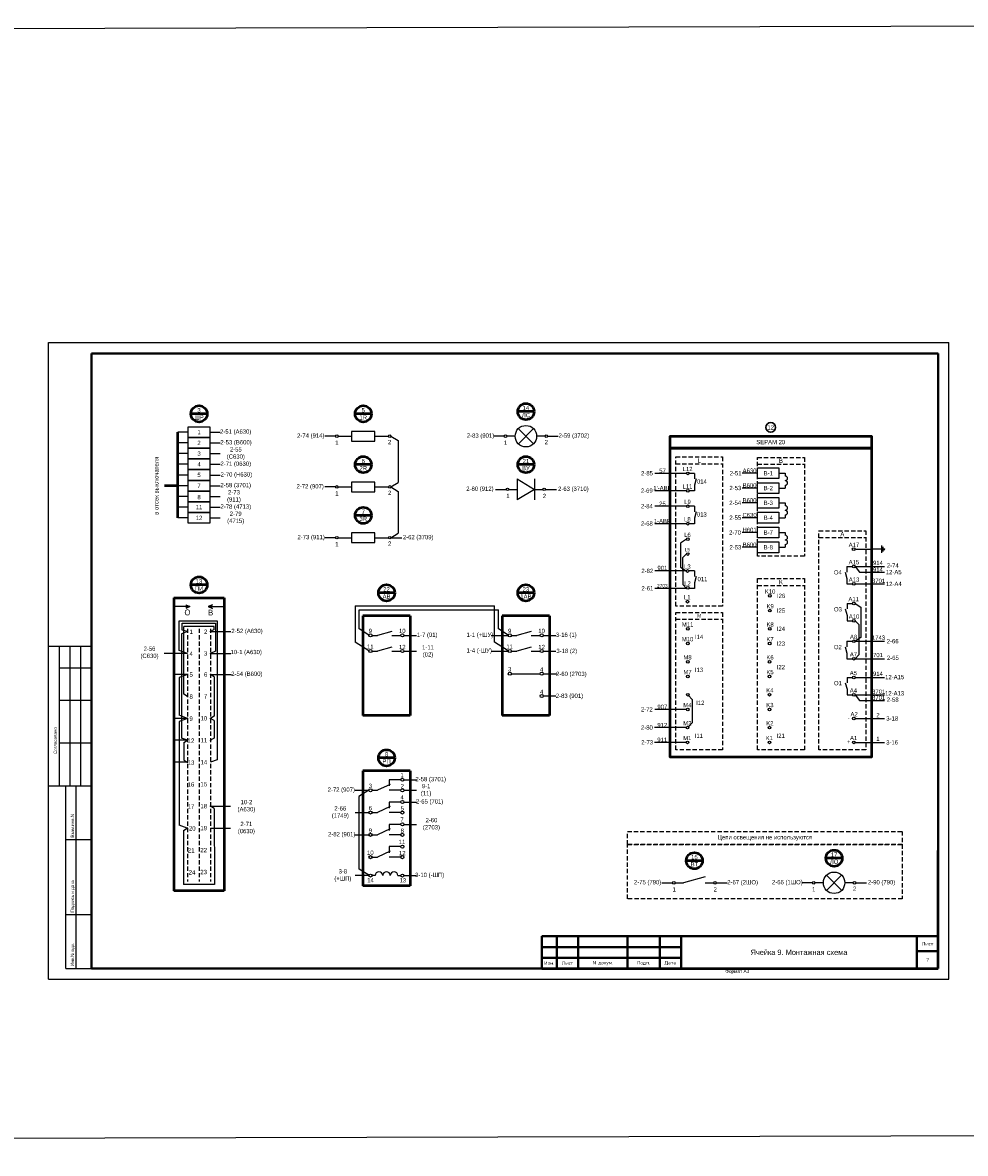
# Model space of a CAD drawing. Header units: millimetres. Extents: x 7700 to 12777, y -2533 to 2568.
# Tile 13 of 74: x 10473 to 10913, y -1612 to -1084. Entities that reach past the tile are written whole.
import ezdxf

# ---------------------------------------------------------------- set-up
doc = ezdxf.new("R2010")
doc.units = ezdxf.units.MM
doc.linetypes.add('JIS_02_2.0', pattern=[3, 2, -1])
doc.layers.add('основная 0.5', color=7, linetype='Continuous', lineweight=50)
doc.styles.add('SIMPLEX', font='txt', dxfattribs={"height": 5})

msp = doc.modelspace()

# ---------------------------------------------------------------- hatches: boundary and pattern name
h = msp.add_hatch(color=256)
h.dxf.hatch_style = 1
h.paths.add_polyline_path([(10548.98, -1357.73), (10550.98, -1356.88), (10548.98, -1356.02)])
h = msp.add_hatch(color=256)
h.dxf.hatch_style = 1
h.paths.add_polyline_path([(10561.47, -1357.73), (10559.47, -1356.88), (10561.47, -1356.02)])

# ---------------------------------------------------------------- linework, layer by layer
for p, q in [((10485.04, -1530.78), (10485.04, -1233.73)), ((10485.04, -1233.73), (10905.05, -1233.73)), ((10485.04, -1530.78), (10485.04, -1233.73)), ((10905.05, -1530.78), (10905.05, -1233.73)), ((10905.05, -1530.78), (10905.05, -1233.73)), ((10550.22, -1275.49), (10545.38, -1275.49)), ((10560.22, -1275.49), (10565.07, -1275.49)), ((10637.25, -1275.12), (10626.42, -1275.12)), ((10550.22, -1280.49), (10545.38, -1280.49)), ((10560.22, -1280.49), (10565.07, -1280.49)), ((10618.9, -1277.38), (10613.9, -1277.38)), ((10620.1, -1277.38), (10626.42, -1277.38)), ((10637.25, -1277.38), (10643.56, -1277.38)), ((10648.12, -1279.46), (10648.12, -1298.98)), ((10697.59, -1277.38), (10692.59, -1277.38)), ((10702.71, -1277.38), (10698.79, -1277.38)), ((10716.63, -1277.38), (10712.71, -1277.38)), ((10717.83, -1277.38), (10722.83, -1277.38)), ((10550.22, -1285.49), (10545.38, -1285.49)), ((10560.22, -1285.49), (10565.07, -1285.49)), ((10550.22, -1290.49), (10545.38, -1290.49)), ((10560.22, -1290.49), (10565.07, -1290.49)), ((10550.22, -1295.49), (10545.38, -1295.49)), ((10560.22, -1295.49), (10565.07, -1295.49)), ((10782.66, -1294.72), (10767.89, -1294.72)), ((10786.42, -1294.72), (10783.88, -1294.72)), ((10786.42, -1294.72), (10786.41, -1297.27)), ((10787.19, -1297.27), (10786.41, -1300.27)), ((10815.8, -1294.66), (10808.6, -1294.66)), ((10825.8, -1294.66), (10828.75, -1294.66)), ((10828.75, -1294.66), (10828.75, -1295.97)), ((10550.22, -1300.49), (10545.38, -1300.49)), ((10560.22, -1300.49), (10565.07, -1300.49)), ((10618.9, -1301.06), (10613.9, -1301.06)), ((10620.1, -1301.06), (10626.42, -1301.06)), ((10637.25, -1298.81), (10626.42, -1298.81)), ((10637.25, -1301.06), (10643.56, -1301.06)), ((10648.12, -1303.15), (10648.12, -1322.67)), ((10782.6, -1302.83), (10767.84, -1302.83)), ((10786.4, -1302.83), (10783.86, -1302.83)), ((10786.41, -1300.27), (10786.4, -1302.83)), ((10815.8, -1301.57), (10808.6, -1301.57)), ((10825.8, -1301.57), (10828.75, -1301.57)), ((10828.75, -1300.27), (10828.75, -1301.57)), ((10550.22, -1305.49), (10545.38, -1305.49)), ((10560.22, -1305.49), (10565.07, -1305.49)), ((10815.8, -1308.49), (10808.6, -1308.49)), ((10825.8, -1308.49), (10828.75, -1308.49)), ((10828.75, -1308.49), (10828.75, -1309.8)), ((10550.22, -1310.49), (10545.38, -1310.49)), ((10560.22, -1310.49), (10565.07, -1310.49)), ((10782.62, -1310.09), (10767.85, -1310.09)), ((10786.38, -1310.09), (10783.84, -1310.09)), ((10786.38, -1310.09), (10786.37, -1312.64)), ((10787.15, -1312.64), (10786.37, -1315.64)), ((10550.22, -1315.49), (10545.38, -1315.49)), ((10560.22, -1315.49), (10565.07, -1315.49)), ((10782.57, -1318.2), (10767.8, -1318.2)), ((10786.37, -1318.2), (10783.83, -1318.2)), ((10786.37, -1315.64), (10786.37, -1318.2)), ((10815.8, -1315.4), (10808.6, -1315.4)), ((10825.8, -1315.4), (10828.75, -1315.4)), ((10828.75, -1314.1), (10828.75, -1315.4)), ((10637.25, -1322.5), (10626.42, -1322.5)), ((10815.8, -1322.31), (10808.6, -1322.31)), ((10825.8, -1322.31), (10828.75, -1322.31)), ((10828.75, -1322.31), (10828.75, -1323.63)), ((10618.9, -1324.75), (10613.9, -1324.75)), ((10620.1, -1324.75), (10626.42, -1324.75)), ((10637.25, -1324.75), (10643.56, -1324.75)), ((10782.62, -1325.46), (10779.78, -1327.28)), ((10779.78, -1327.28), (10779.8, -1338.51)), ((10815.8, -1329.23), (10808.6, -1329.23)), ((10825.8, -1329.23), (10828.75, -1329.23)), ((10828.75, -1327.93), (10828.75, -1329.23)), ((10873.74, -1331.86), (10873.74, -1328.36)), ((10874.44, -1331.16), (10874.44, -1329.06)), ((10782.53, -1332.36), (10780.83, -1334.11)), ((10780.83, -1334.11), (10780.86, -1346.62)), ((10861.65, -1330.11), (10869.26, -1330.11)), ((10873.74, -1330.11), (10868.89, -1330.11)), ((10874.76, -1330.46), (10874.76, -1329.76)), ((10874.76, -1329.76), (10875.11, -1330.11)), ((10874.76, -1330.46), (10875.11, -1330.11)), ((10779.8, -1338.51), (10782.55, -1340.28)), ((10857.49, -1338.22), (10857.5, -1340.77)), ((10857.49, -1338.22), (10860.03, -1338.22)), ((10861.29, -1338.22), (10875.07, -1338.22)), ((10861.29, -1338.22), (10863.32, -1340.9)), ((10782.59, -1340.28), (10767.82, -1340.28)), ((10786.38, -1340.28), (10783.84, -1340.28)), ((10786.38, -1340.28), (10786.37, -1342.83)), ((10787.15, -1342.83), (10786.37, -1345.83)), ((10856.72, -1340.77), (10857.5, -1343.77)), ((10857.5, -1343.77), (10857.51, -1346.32)), ((10863.32, -1340.9), (10875.03, -1340.9)), ((10782.57, -1348.38), (10767.8, -1348.38)), ((10780.86, -1346.62), (10782.57, -1348.38)), ((10786.37, -1348.38), (10783.83, -1348.38)), ((10786.37, -1345.83), (10786.37, -1348.38)), ((10857.51, -1346.32), (10860.05, -1346.32)), ((10861.31, -1346.32), (10875.07, -1346.32)), ((10548.98, -1356.02), (10550.98, -1356.88)), ((10561.47, -1356.02), (10559.47, -1356.88)), ((10857.53, -1355.46), (10857.53, -1358.01)), ((10857.53, -1355.46), (10860.07, -1355.46)), ((10861.32, -1355.46), (10864.06, -1357.21)), ((10550.98, -1356.88), (10544.06, -1356.88)), ((10550.98, -1356.88), (10548.98, -1357.73)), ((10559.47, -1356.88), (10561.47, -1357.73)), ((10559.47, -1356.88), (10566.39, -1356.88)), ((10628.03, -1356.58), (10628.03, -1373.48)), ((10628.03, -1356.58), (10693.04, -1356.58)), ((10629.85, -1367.29), (10629.85, -1358.4)), ((10629.85, -1358.4), (10694.86, -1358.4)), ((10693.04, -1373.48), (10693.04, -1356.58)), ((10694.86, -1367.29), (10694.86, -1358.4)), ((10856.75, -1358.01), (10857.53, -1361.01)), ((10857.53, -1361.01), (10857.54, -1363.56)), ((10864.06, -1357.21), (10864.04, -1371.33)), ((10545.97, -1377.37), (10545.97, -1363.56)), ((10545.97, -1363.56), (10563.64, -1363.56)), ((10547.4, -1367.82), (10547.4, -1364.6)), ((10547.4, -1364.6), (10562.88, -1364.63)), ((10562.27, -1366.25), (10548.05, -1366.25)), ((10548.05, -1397.72), (10548.05, -1366.25)), ((10562.27, -1367.52), (10562.27, -1366.25)), ((10562.88, -1364.63), (10562.88, -1377.75)), ((10563.64, -1363.56), (10563.64, -1428.4)), ((10857.54, -1363.56), (10860.08, -1363.56)), ((10861.34, -1363.56), (10863.04, -1365.31)), ((10863.04, -1365.31), (10863.02, -1379.43)), ((10549.81, -1368.55), (10547.01, -1369.59)), ((10547.01, -1369.59), (10547.01, -1418.26)), ((10549.81, -1368.55), (10547.4, -1367.82)), ((10562.27, -1367.52), (10560.59, -1368.56)), ((10560.64, -1368.55), (10569.99, -1368.55)), ((10645.11, -1368.46), (10638.44, -1370.33)), ((10645.11, -1370.33), (10649.36, -1370.33)), ((10710.12, -1368.46), (10703.45, -1370.33)), ((10710.12, -1370.33), (10714.37, -1370.33)), ((10864.04, -1371.33), (10861.29, -1373.09)), ((10505.04, -1375.54), (10485.04, -1375.54)), ((10490.04, -1440.54), (10490.04, -1375.54)), ((10495.04, -1440.54), (10495.04, -1375.54)), ((10500.04, -1440.54), (10500.04, -1375.54)), ((10645.11, -1375.78), (10638.44, -1377.64)), ((10710.12, -1375.78), (10703.45, -1377.64)), ((10856.72, -1375.64), (10857.5, -1378.64)), ((10857.49, -1373.09), (10857.5, -1375.64)), ((10857.49, -1373.09), (10860.03, -1373.09)), ((10861.29, -1373.09), (10875.07, -1373.09)), ((10549.81, -1378.8), (10538.97, -1378.8)), ((10549.79, -1378.79), (10545.97, -1377.37)), ((10562.88, -1377.75), (10560.55, -1378.8)), ((10560.64, -1378.8), (10569.99, -1378.8)), ((10645.11, -1377.64), (10649.36, -1377.64)), ((10710.12, -1377.64), (10714.37, -1377.64)), ((10857.5, -1378.64), (10857.51, -1381.2)), ((10857.51, -1381.2), (10860.05, -1381.2)), ((10863.02, -1379.43), (10861.3, -1381.2)), ((10861.3, -1381.2), (10875.07, -1381.2)), ((10490.04, -1385.54), (10505.04, -1385.54)), ((10549.79, -1388.55), (10543.45, -1388.55)), ((10549.79, -1388.55), (10545.97, -1389.97)), ((10545.97, -1389.97), (10545.97, -1407.62)), ((10562.32, -1389.59), (10560.64, -1388.55)), ((10560.66, -1388.55), (10570.36, -1388.55)), ((10562.32, -1389.59), (10562.32, -1408)), ((10700.93, -1388.19), (10714.37, -1388.19)), ((10856.75, -1392.49), (10857.53, -1395.49)), ((10857.53, -1389.93), (10857.53, -1392.49)), ((10857.53, -1389.93), (10860.07, -1389.93)), ((10861.32, -1389.93), (10875.07, -1389.93)), ((10549.81, -1398.8), (10548.05, -1397.72)), ((10857.53, -1395.49), (10857.54, -1398.04)), ((10857.54, -1398.04), (10860.08, -1398.04)), ((10861.34, -1398.04), (10875.08, -1398.04)), ((10861.34, -1398.04), (10863.37, -1400.72)), ((10490.04, -1400.54), (10505.04, -1400.54)), ((10783.65, -1398.45), (10785.35, -1400.2)), ((10785.35, -1400.2), (10785.33, -1411.15)), ((10863.37, -1400.72), (10875.08, -1400.72)), ((10549.79, -1409.04), (10545.97, -1407.62)), ((10562.32, -1408), (10560.64, -1409.04)), ((10782.57, -1404.88), (10767.8, -1404.88)), ((10549.79, -1409.04), (10543.45, -1409.04)), ((10545.97, -1410.46), (10545.89, -1458.85)), ((10549.79, -1409.04), (10545.97, -1410.46)), ((10562.3, -1410.08), (10560.62, -1409.04)), ((10562.3, -1410.08), (10562.3, -1418.24)), ((10782.55, -1413.37), (10767.78, -1413.37)), ((10785.33, -1411.15), (10783.62, -1412.92)), ((10861.36, -1409.14), (10875.07, -1409.14)), ((10549.78, -1419.29), (10543.45, -1419.29)), ((10549.78, -1419.29), (10547.01, -1418.26)), ((10548.08, -1420.33), (10549.76, -1419.29)), ((10562.3, -1418.24), (10560.62, -1419.29)), ((10490.04, -1420.54), (10505.04, -1420.54)), ((10548.08, -1420.33), (10548.08, -1428.49)), ((10782.53, -1420.25), (10767.76, -1420.25)), ((10861.38, -1420.25), (10875.07, -1420.25)), ((10549.76, -1429.53), (10543.45, -1429.53)), ((10548.08, -1428.49), (10549.76, -1429.53)), ((10563.64, -1428.4), (10560.59, -1429.53)), ((10644.4, -1439.84), (10638.44, -1442.6)), ((10649.36, -1437.7), (10643.93, -1437.7)), ((10643.93, -1437.7), (10643.93, -1440.59)), ((10485.04, -1440.54), (10505.04, -1440.54)), ((10493.04, -1525.73), (10493.04, -1440.54)), ((10497.91, -1525.73), (10497.91, -1440.54)), ((10629.85, -1479.35), (10629.85, -1445.47)), ((10649.36, -1442.6), (10643.93, -1442.6)), ((10562.3, -1451.12), (10560.62, -1450.07)), ((10560.64, -1450.07), (10569.94, -1450.07)), ((10644.4, -1450.24), (10638.44, -1453)), ((10649.36, -1448.1), (10643.93, -1448.1)), ((10643.93, -1448.1), (10643.93, -1450.99)), ((10562.3, -1451.12), (10562.43, -1486.52)), ((10649.36, -1453), (10643.93, -1453)), ((10549.71, -1460.27), (10545.89, -1458.85)), ((10548.01, -1461.31), (10549.69, -1460.27)), ((10548.01, -1461.31), (10548.01, -1486.52)), ((10560.54, -1460.27), (10569.89, -1460.27)), ((10644.4, -1460.64), (10638.44, -1463.4)), ((10649.36, -1458.5), (10643.93, -1458.5)), ((10643.93, -1458.5), (10643.93, -1461.39)), ((10493.04, -1465.54), (10505.04, -1465.54)), ((10649.36, -1463.4), (10643.93, -1463.4)), ((10644.4, -1471.04), (10638.44, -1473.81)), ((10649.36, -1468.9), (10643.93, -1468.9)), ((10643.93, -1468.9), (10643.93, -1471.79)), ((10649.36, -1473.81), (10643.93, -1473.81)), ((10562.43, -1486.52), (10548.01, -1486.52)), ((10791.41, -1482.95), (10781.27, -1485.78)), ((10841.4, -1485.78), (10836.4, -1485.78)), ((10846.52, -1485.78), (10842.6, -1485.78)), ((10860.44, -1485.78), (10856.52, -1485.78)), ((10861.63, -1485.78), (10866.63, -1485.78)), ((10493.04, -1500.54), (10505.04, -1500.54)), ((10493.04, -1525.73), (10505.04, -1525.73)), ((10485.04, -1530.78), (10905.05, -1530.78))]:
    msp.add_line(p, q)
at = {"lineweight": 40}
for p, q in [((10505.04, -1238.73), (10900.13, -1238.73)), ((10900.13, -1238.73), (10900.13, -1525.73)), ((10715.13, -1510.74), (10780.13, -1510.74)), ((10890.13, -1510.73), (10890.13, -1525.73)), ((10715.13, -1515.74), (10780.13, -1515.74)), ((10890.13, -1517.73), (10900.13, -1517.73)), ((10715.13, -1520.74), (10780.13, -1520.74)), ((10505.04, -1525.73), (10900.13, -1525.73))]:
    msp.add_line(p, q, dxfattribs=at)
at = {"linetype": 'Continuous', "lineweight": 40}
msp.add_line((10505.04, -1238.73), (10505.04, -1525.73), dxfattribs=at)
at = {"lineweight": 50}
for p, q in [((10711.54, -1265.9), (10703.89, -1265.9)), ((10559.05, -1266.95), (10551.4, -1266.95)), ((10635.65, -1266.95), (10628.01, -1266.95)), ((10545.38, -1315.49), (10545.38, -1275.49)), ((10635.65, -1290.64), (10628.01, -1290.64)), ((10711.54, -1290.64), (10703.89, -1290.64)), ((10545.38, -1300.49), (10539.09, -1300.49)), ((10635.65, -1314.33), (10628.01, -1314.33)), ((10559.05, -1346.76), (10551.4, -1346.76)), ((10646.53, -1350.48), (10638.88, -1350.48)), ((10711.54, -1350.48), (10703.89, -1350.48)), ((10543.45, -1352.76), (10567, -1352.76)), ((10543.45, -1352.76), (10543.45, -1489.5)), ((10567, -1352.76), (10567, -1489.5)), ((10653.75, -1361.25), (10631.66, -1361.25)), ((10631.66, -1361.25), (10631.66, -1407.67)), ((10653.75, -1361.25), (10653.75, -1407.67)), ((10718.76, -1361.25), (10696.67, -1361.25)), ((10696.67, -1361.25), (10696.67, -1407.67)), ((10718.76, -1361.25), (10718.76, -1407.67)), ((10653.75, -1407.67), (10631.66, -1407.67)), ((10718.76, -1407.67), (10696.67, -1407.67)), ((10646.53, -1427.48), (10638.88, -1427.48)), ((10653.75, -1433.52), (10631.66, -1433.52)), ((10631.66, -1433.52), (10631.66, -1487.22)), ((10653.75, -1433.52), (10653.75, -1487.22)), ((10790.16, -1475.46), (10782.52, -1475.46)), ((10855.34, -1474.3), (10847.69, -1474.3)), ((10653.75, -1487.22), (10631.66, -1487.22)), ((10567, -1489.5), (10543.45, -1489.5))]:
    msp.add_line(p, q, dxfattribs=at)
at = {"color": 7}
for p, q in [((10626.42, -1275.12), (10626.42, -1279.63)), ((10637.25, -1279.63), (10637.25, -1275.12)), ((10626.42, -1279.63), (10637.25, -1279.63)), ((10644.76, -1277.38), (10648.12, -1279.46)), ((10703.69, -1297.26), (10703.69, -1307.11)), ((10703.69, -1297.26), (10711.73, -1302.18)), ((10711.73, -1297.26), (10711.73, -1307.11)), ((10626.42, -1298.81), (10626.42, -1303.32)), ((10637.25, -1303.32), (10637.25, -1298.81)), ((10644.76, -1301.06), (10648.12, -1298.98)), ((10644.76, -1301.06), (10648.12, -1303.15)), ((10693.49, -1302.18), (10698.58, -1302.18)), ((10699.77, -1302.18), (10703.69, -1302.18)), ((10711.73, -1302.18), (10703.69, -1307.11)), ((10711.73, -1302.18), (10715.65, -1302.18)), ((10716.85, -1302.18), (10721.93, -1302.18)), ((10626.42, -1303.32), (10637.25, -1303.32)), ((10626.42, -1322.5), (10626.42, -1327.01)), ((10637.25, -1327.01), (10637.25, -1322.5)), ((10644.76, -1324.75), (10648.12, -1322.67)), ((10626.42, -1327.01), (10637.25, -1327.01)), ((10644.76, -1324.75), (10649.84, -1324.75)), ((10634.5, -1370.17), (10629.85, -1367.29)), ((10635.92, -1370.33), (10638.44, -1370.33)), ((10650.8, -1370.33), (10656.7, -1370.33)), ((10691.48, -1370.33), (10699.49, -1370.33)), ((10699.51, -1370.17), (10694.86, -1367.29)), ((10700.93, -1370.33), (10703.45, -1370.33)), ((10715.81, -1370.33), (10721.71, -1370.33)), ((10634.5, -1377.49), (10628.03, -1373.48)), ((10699.51, -1377.49), (10693.04, -1373.48)), ((10635.92, -1377.64), (10638.44, -1377.64)), ((10650.8, -1377.64), (10656.7, -1377.64)), ((10691.48, -1377.64), (10699.49, -1377.64)), ((10700.93, -1377.64), (10703.45, -1377.64)), ((10715.81, -1377.64), (10721.71, -1377.64)), ((10715.81, -1388.19), (10722.23, -1388.19)), ((10715.81, -1398.59), (10721.71, -1398.59)), ((10650.8, -1437.7), (10656.7, -1437.7)), ((10628.06, -1442.6), (10634.48, -1442.6)), ((10634.48, -1442.6), (10629.84, -1445.48)), ((10635.92, -1442.6), (10638.44, -1442.6)), ((10650.8, -1442.6), (10656.7, -1442.6)), ((10650.8, -1448.1), (10656.7, -1448.1)), ((10628.06, -1453), (10634.48, -1453)), ((10635.92, -1453), (10638.44, -1453)), ((10650.8, -1458.5), (10656.7, -1458.5)), ((10628.06, -1463.4), (10634.48, -1463.4)), ((10635.92, -1463.4), (10638.44, -1463.4)), ((10635.92, -1473.81), (10638.44, -1473.81)), ((10634.48, -1482.39), (10628.06, -1482.39)), ((10634.5, -1482.24), (10629.85, -1479.35)), ((10637.34, -1482.39), (10635.92, -1482.39)), ((10648.02, -1482.39), (10649.36, -1482.39)), ((10650.8, -1482.39), (10656.7, -1482.39)), ((10771.07, -1485.78), (10776.15, -1485.78)), ((10777.35, -1485.78), (10781.27, -1485.78)), ((10791.41, -1485.78), (10795.33, -1485.78)), ((10796.53, -1485.78), (10801.61, -1485.78))]:
    msp.add_line(p, q, dxfattribs=at)
at = {"color": 40, "true_color": 0xf8d731}
for p, q in [((10711.25, -1280.9), (10704.17, -1273.84)), ((10704.19, -1280.92), (10711.23, -1273.82)), ((10707.71, -1277.38), (10707.71, -1277.38)), ((10855.06, -1489.31), (10847.98, -1482.25)), ((10847.99, -1489.33), (10855.03, -1482.22)), ((10851.52, -1485.78), (10851.52, -1485.78))]:
    msp.add_line(p, q, dxfattribs=at)
at = {"linetype": 'JIS_02_2.0'}
for p, q in [((10777.62, -1290.26), (10799.48, -1290.26)), ((10815.8, -1290.47), (10837.66, -1290.47)), ((10844.43, -1324.67), (10866.29, -1324.67)), ((10815.8, -1347.05), (10837.66, -1347.05)), ((10777.62, -1362.8), (10799.48, -1362.8)), ((10549.81, -1367.21), (10549.81, -1485.19)), ((10555.22, -1367.21), (10555.22, -1485.19)), ((10560.64, -1367.21), (10560.64, -1485.19))]:
    msp.add_line(p, q, dxfattribs=at)
at = {"linetype": 'Continuous'}
for p, q in [((10505.04, -1384.72), (10505.04, -1404.72)), ((10505.04, -1424.72), (10505.04, -1444.72))]:
    msp.add_line(p, q, dxfattribs=at)
at = {"color": 2}
msp.add_lwpolyline([(7699.67, -1094.2), (11550.27, -1084.4), (11550.27, -1602.23), (7699.67, -1612.03)], close=True, dxfattribs=at)
for points in [[(10560.22, -1277.99), (10550.22, -1277.99), (10550.22, -1272.99), (10560.22, -1272.99)], [(10560.22, -1282.99), (10550.22, -1282.99), (10550.22, -1277.99), (10560.22, -1277.99)], [(10560.22, -1287.99), (10550.22, -1287.99), (10550.22, -1282.99), (10560.22, -1282.99)], [(10560.22, -1292.99), (10550.22, -1292.99), (10550.22, -1287.99), (10560.22, -1287.99)], [(10825.8, -1297.16), (10815.8, -1297.16), (10815.8, -1292.16), (10825.8, -1292.16)], [(10825.8, -1297.16), (10815.8, -1297.16), (10815.8, -1292.16), (10825.8, -1292.16)], [(10560.22, -1297.99), (10550.22, -1297.99), (10550.22, -1292.99), (10560.22, -1292.99)], [(10560.22, -1302.99), (10550.22, -1302.99), (10550.22, -1297.99), (10560.22, -1297.99)], [(10560.22, -1302.99), (10550.22, -1302.99), (10550.22, -1297.99), (10560.22, -1297.99)], [(10560.22, -1307.99), (10550.22, -1307.99), (10550.22, -1302.99), (10560.22, -1302.99)], [(10825.8, -1304.07), (10815.8, -1304.07), (10815.8, -1299.07), (10825.8, -1299.07)], [(10825.8, -1304.07), (10815.8, -1304.07), (10815.8, -1299.07), (10825.8, -1299.07)], [(10560.22, -1312.99), (10550.22, -1312.99), (10550.22, -1307.99), (10560.22, -1307.99)], [(10825.8, -1310.99), (10815.8, -1310.99), (10815.8, -1305.99), (10825.8, -1305.99)], [(10825.8, -1310.99), (10815.8, -1310.99), (10815.8, -1305.99), (10825.8, -1305.99)], [(10560.22, -1317.99), (10550.22, -1317.99), (10550.22, -1312.99), (10560.22, -1312.99)], [(10825.8, -1317.9), (10815.8, -1317.9), (10815.8, -1312.9), (10825.8, -1312.9)], [(10825.8, -1317.9), (10815.8, -1317.9), (10815.8, -1312.9), (10825.8, -1312.9)], [(10825.8, -1324.81), (10815.8, -1324.81), (10815.8, -1319.81), (10825.8, -1319.81)], [(10825.8, -1324.81), (10815.8, -1324.81), (10815.8, -1319.81), (10825.8, -1319.81)], [(10825.8, -1331.73), (10815.8, -1331.73), (10815.8, -1326.73), (10825.8, -1326.73)], [(10825.8, -1331.73), (10815.8, -1331.73), (10815.8, -1326.73), (10825.8, -1326.73)]]:
    msp.add_lwpolyline(points, close=True)
at = {"lineweight": 50}
msp.add_lwpolyline([(10775.02, -1277.3), (10775.02, -1277.3), (10868.89, -1277.3), (10868.89, -1282.98), (10775.02, -1282.98), (10775.02, -1277.3)], dxfattribs=at)
msp.add_lwpolyline([(10775.02, -1282.98), (10868.89, -1282.98), (10868.89, -1427.18), (10775.02, -1427.18)], close=True, dxfattribs=at)
at = {"linetype": 'JIS_02_2.0'}
for points in [[(10799.48, -1356.66), (10777.62, -1356.66), (10777.62, -1287.06), (10799.48, -1287.06)], [(10837.66, -1333.42), (10815.8, -1333.42), (10815.8, -1287.27), (10837.66, -1287.27)], [(10866.29, -1423.76), (10844.43, -1423.76), (10844.43, -1321.47), (10866.29, -1321.47)], [(10837.66, -1423.76), (10815.8, -1423.76), (10815.8, -1343.85), (10837.66, -1343.85)], [(10799.48, -1423.76), (10777.62, -1423.76), (10777.62, -1359.6), (10799.48, -1359.6)], [(10755.09, -1461.76), (10883.34, -1461.76), (10883.34, -1467.89), (10755.09, -1467.89)], [(10755.09, -1467.89), (10883.34, -1467.89), (10883.34, -1493.31), (10755.09, -1493.31)]]:
    msp.add_lwpolyline(points, close=True, dxfattribs=at)
at = {"const_width": 0.338}
for points in [[(10549.56, -1368.55, 1), (10550.06, -1368.55, 1)], [(10560.33, -1368.56, 1), (10560.84, -1368.56, 1)], [(10560.39, -1378.8, 1), (10560.89, -1378.8, 1)], [(10560.39, -1388.55, 1), (10560.89, -1388.55, 1)], [(10549.56, -1398.8, 1), (10550.06, -1398.8, 1)], [(10549.56, -1409.05, 1), (10550.06, -1409.05, 1)], [(10560.35, -1409.04, 1), (10560.86, -1409.04, 1)], [(10549.56, -1419.29, 1), (10550.06, -1419.29, 1)], [(10560.37, -1419.29, 1), (10560.88, -1419.29, 1)], [(10549.5, -1429.53, 1), (10550.01, -1429.53, 1)], [(10560.35, -1450.07, 1), (10560.86, -1450.07, 1)], [(10549.45, -1460.27, 1), (10549.96, -1460.27, 1)]]:
    msp.add_lwpolyline(points, format="xyb", close=True, dxfattribs=at)
at = {"lineweight": 50}
for centre in [(10555.22, -1266.95), (10631.83, -1266.95), (10707.71, -1265.9), (10631.83, -1290.64), (10707.71, -1290.64), (10631.83, -1314.33), (10555.22, -1346.76), (10642.7, -1350.48), (10707.71, -1350.48), (10642.7, -1427.48), (10786.34, -1475.46), (10851.52, -1474.3)]:
    msp.add_circle(centre, 3.82, dxfattribs=at)
at = {"lineweight": 30}
msp.add_circle((10821.96, -1273.28), 2.25, dxfattribs=at)
for centre, radius in [((10619.5, -1277.38), 0.599), ((10644.16, -1277.38), 0.599), ((10698.19, -1277.38), 0.599), ((10717.23, -1277.38), 0.599), ((10783.29, -1294.72), 0.629), ((10619.5, -1301.06), 0.599), ((10644.16, -1301.06), 0.599), ((10699.17, -1302.18), 0.599), ((10716.25, -1302.18), 0.599), ((10783.23, -1302.83), 0.629), ((10783.25, -1310.09), 0.629), ((10783.2, -1318.2), 0.629), ((10619.5, -1324.75), 0.599), ((10644.16, -1324.75), 0.599), ((10783.22, -1325.46), 0.629), ((10860.64, -1330.11), 0.629), ((10783.2, -1332.36), 0.629), ((10783.18, -1340.28), 0.629), ((10860.66, -1338.22), 0.629), ((10783.23, -1348.17), 0.629), ((10860.68, -1346.32), 0.629), ((10783.14, -1354.59), 0.629), ((10821.49, -1351.89), 0.629), ((10860.69, -1355.46), 0.629), ((10821.49, -1358.78), 0.629), ((10860.71, -1363.56), 0.629), ((10783.29, -1367.26), 0.629), ((10821.47, -1367.26), 0.629), ((10783.27, -1374.14), 0.629), ((10821.45, -1374.14), 0.629), ((10860.66, -1373.09), 0.629), ((10783.25, -1382.63), 0.629), ((10821.43, -1382.63), 0.629), ((10860.68, -1381.2), 0.629), ((10700.21, -1388.19), 0.719), ((10715.09, -1388.19), 0.719), ((10783.23, -1389.51), 0.629), ((10821.41, -1389.51), 0.629), ((10860.69, -1389.93), 0.629), ((10715.09, -1398.59), 0.719), ((10783.22, -1398), 0.629), ((10821.4, -1398), 0.629), ((10860.71, -1398.04), 0.629), ((10783.2, -1404.88), 0.629), ((10821.38, -1404.88), 0.629), ((10860.73, -1409.14), 0.629), ((10783.18, -1413.37), 0.629), ((10821.36, -1413.37), 0.629), ((10783.16, -1420.25), 0.629), ((10821.34, -1420.25), 0.629), ((10860.75, -1420.25), 0.629), ((10776.75, -1485.78), 0.599), ((10795.93, -1485.78), 0.599), ((10842, -1485.78), 0.599), ((10861.04, -1485.78), 0.599)]:
    msp.add_circle(centre, radius)
at = {"color": 7}
for centre, radius in [((10707.71, -1277.38), 5), ((10635.2, -1370.33), 0.719), ((10650.08, -1370.33), 0.719), ((10700.21, -1370.33), 0.719), ((10715.09, -1370.33), 0.719), ((10635.2, -1377.64), 0.719), ((10650.08, -1377.64), 0.719), ((10700.21, -1377.64), 0.719), ((10715.09, -1377.64), 0.719), ((10650.08, -1437.7), 0.719), ((10635.2, -1442.6), 0.719), ((10650.08, -1442.6), 0.719), ((10650.08, -1448.1), 0.719), ((10635.2, -1453), 0.719), ((10650.08, -1453), 0.719), ((10650.08, -1458.5), 0.719), ((10635.2, -1463.4), 0.719), ((10650.08, -1463.4), 0.719), ((10650.08, -1468.9), 0.719), ((10635.2, -1473.81), 0.719), ((10650.08, -1473.81), 0.719), ((10635.2, -1482.39), 0.719), ((10650.08, -1482.39), 0.719), ((10851.52, -1485.78), 5)]:
    msp.add_circle(centre, radius, dxfattribs=at)
at = {"linetype": 'Continuous', "lineweight": 25, "ltscale": 4.8}
for centre, start, end in [((10828.73, -1297.05), 270.8278, 89.0239), ((10828.74, -1299.19), 270.5198, 89.6285), ((10828.73, -1310.88), 270.8278, 89.0239), ((10828.74, -1313.02), 270.5198, 89.6285), ((10828.73, -1324.71), 270.8278, 89.0239), ((10828.74, -1326.85), 270.5198, 89.6285)]:
    msp.add_arc(centre, 1.07, start, end, dxfattribs=at)
at = {"color": 7}
for centre in [(10639.12, -1482.39), (10642.68, -1482.39), (10646.24, -1482.39)]:
    msp.add_arc(centre, 1.78, 0, 180, dxfattribs=at)
at = {"layer": 'основная 0.5', "color": 0}
for p, q in [((10900.13, -1525.73), (10900.13, -1470.73)), ((10715.13, -1525.73), (10900.13, -1525.73))]:
    msp.add_line(p, q, dxfattribs=at)
at = {"layer": 'основная 0.5', "lineweight": 40}
for p, q in [((10715.13, -1510.74), (10715.13, -1525.73)), ((10722.13, -1525.73), (10722.13, -1510.74)), ((10732.13, -1525.73), (10732.13, -1510.74)), ((10755.13, -1525.73), (10755.13, -1510.74)), ((10770.13, -1525.73), (10770.13, -1510.74)), ((10780.13, -1525.73), (10780.13, -1510.73)), ((10780.13, -1510.73), (10900.13, -1510.73))]:
    msp.add_line(p, q, dxfattribs=at)

# ---------------------------------------------------------------- texts
at = {"color": 7, "style": 'SIMPLEX'}
for s, p in [('1', (10698.58, -1306.27)), ('2', (10715.59, -1306.27)), ('1', (10776.15, -1489.87)), ('2', (10795.27, -1489.87))]:
    msp.add_text(s, height=2, dxfattribs=at).set_placement(p)
at = {"linetype": 'Continuous', "style": 'SIMPLEX'}
for s, p in [('Согласовано', (10488.87, -1425.67)), ('Взам.инв.N', (10496.87, -1464.67)), ('Подпись и дата', (10496.87, -1499.67)), ('Инв.Nподл.', (10496.87, -1524.67))]:
    msp.add_text(s, height=1.5, rotation=90, dxfattribs=at).set_placement(p)
at = {"color": 7, "char_height": 2, "attachment_point": 5, "style": 'SIMPLEX'}
for s, insert, width in [('3\\PШР', (10555.22, -1266.95), 4.7988), ('5\\P1R', (10631.83, -1266.95), 13.7171), ('14\\PЛС', (10707.71, -1265.9), 13.7171), ('2-51 (A630)', (10572.33, -1275.51), 13.7156), ('2-74 (914)', (10607.34, -1277.38), 13.7171), ('2-83 (901)', (10686.53, -1277.38), 13.7171), ('2-59 (3702)', (10730.11, -1277.38), 14.2223), ('\\pt10;2-53 (B600)', (10572.48, -1280.51), 13.733), ('1', (10619.5, -1280.39), 13.1618), ('2', (10644.16, -1280.11), 13.1618), ('1', (10698.19, -1280.39), 13.1618), ('2', (10717.23, -1280.11), 13.1618), ('2-55 (C630)', (10572.38, -1285.51), 13.3102), ('2-71 (0630)', (10572.36, -1290.51), 14.7418), ('6\\P2R', (10631.83, -1290.64), 13.7171), ('\\pt8;21\\PВУ', (10707.71, -1290.64), 4.8313), ('2-70 (Н630)', (10572.63, -1295.51), 17.2885), ('2-58 (3701)', (10572.34, -1300.51), 13.2215), ('2-73 (911)', (10571.52, -1305.51), 10.4598), ('2-72 (907)', (10607.07, -1301.06), 13.7171), ('1', (10619.5, -1304.08), 13.1618), ('2', (10644.16, -1303.8), 13.1618), ('2-80 (912)', (10686.26, -1302.18), 13.7171), ('2-63 (3710)', (10729.87, -1302.21), 14.2223), ('2-78 (4713)', (10572.37, -1310.51), 13.8834), ('2-79 (4715)', (10572.33, -1315.51), 12.9939), ('7\\P3R', (10631.83, -1314.33), 13.7171), ('2-73 (911)', (10607.52, -1324.75), 13.7171), ('2-62 (3709)', (10657.46, -1324.78), 14.2223), ('1', (10619.5, -1327.77), 13.1618), ('2', (10644.16, -1327.49), 13.1618), ('22\\PАВ', (10642.7, -1350.48), 13.7171), ('23\\P1АВ', (10707.71, -1350.48), 13.7171), ('9', (10635.14, -1368.26), 2.4873), ('10', (10650.04, -1368.25), 2.4873), ('1-7 (01)', (10661.63, -1370.33), 9.451), ('1-1 (+ШУ)', (10686.27, -1370.33), 12.5391), ('9', (10700.15, -1368.26), 2.4873), ('10', (10715.05, -1368.25), 2.4873), ('3-16 (1)', (10726.56, -1370.33), 9.451), ('11', (10635.14, -1375.58), 2.4873), ('12', (10650.04, -1375.74), 2.4873), ('1-11 (02)', (10662.07, -1377.86), 9.7474), ('1-4 (-ШУ)', (10685.95, -1377.64), 12.5391), ('11', (10700.15, -1375.58), 2.4873), ('12', (10715.05, -1375.74), 2.4873), ('\\pt10;3-18 (2)', (10726.78, -1377.86), 9.7474), ('\\pt10;2-83 (901)', (10728.04, -1398.81), 11.8471), ('8\\PРП', (10642.7, -1427.48), 4.7988), ('1', (10649.93, -1435.49), 2.4873), ('2-72 (907)', (10621.58, -1442.6), 12.3173), ('3', (10635.14, -1440.54), 2.4873), ('2', (10650.04, -1440.7), 2.4873), ('2-58 (3701)', (10663.31, -1437.7), 17.1367), ('9-1 (11)', (10661.17, -1442.6), 7.3443), ('4', (10649.93, -1445.89), 2.4873), ('2-65 (701)', (10662.81, -1448.1), 12.266), ('2-66 (1749)', (10621.11, -1453), 12.3173), ('6', (10635.14, -1450.94), 2.4873), ('5', (10650.04, -1451.1), 2.4873), ('7', (10649.93, -1456.29), 2.4873), ('2-60 (2703)', (10663.65, -1458.5), 12.266), ('2-82 (901)', (10621.78, -1463.4), 12.3173), ('9', (10635.14, -1461.34), 2.4873), ('8', (10650.04, -1461.5), 2.4873), ('11', (10649.93, -1466.7), 2.4873), ('{\\C256;Цепи освещения не используются}', (10819.22, -1464.83), 128.2509), ('10', (10635.14, -1471.74), 2.4873), ('12', (10650.04, -1471.9), 2.4873), ('17\\PЛО', (10851.52, -1474.3), 13.7171), ('\\pt8;15\\PВТ', (10786.34, -1475.46), 5.4052), ('3-8 (+ШП)', (10622.32, -1482.39), 10.5142), ('3-10 (-ШП)', (10662.82, -1482.39), 15.1366), ('14', (10635.2, -1484.58), 2.4873), ('13', (10650.28, -1484.62), 2.2981), ('2-75 (790)', (10764.5, -1485.78), 13.7171), ('2-67 (2ШО)', (10808.84, -1485.81), 13.7171), ('2-66 (1ШО)', (10829.7, -1485.78), 13.7171), ('1', (10842, -1488.8), 13.1618), ('2', (10861.04, -1488.52), 13.1618), ('2-90 (790)', (10873.66, -1485.8), 13.7171)]:
    msp.add_mtext(s, dxfattribs=dict(at, insert=insert, width=width))
at = {"char_height": 2, "attachment_point": 5, "rotation": 0, "style": 'SIMPLEX'}
for s, insert, width in [('1', (10555.22, -1275.49), 9.9996), ('2', (10555.22, -1280.49), 9.9996), ('3', (10555.22, -1285.49), 9.9996), ('4', (10555.22, -1290.49), 9.9996), ('5', (10555.22, -1295.49), 9.9996), ('7', (10555.22, -1300.49), 9.9996), ('8', (10555.22, -1305.83), 9.9995), ('11', (10555.22, -1310.49), 9.9996), ('12', (10555.22, -1315.49), 9.9996)]:
    msp.add_mtext(s, dxfattribs=dict(at, insert=insert, width=width))
at = {"style": 'SIMPLEX'}
for s, insert, char_height, width, attachment_point in [('12', (10821.96, -1273.28), 2, 4.6046, 5), ('{\\C256;SEPAM 20}', (10821.96, -1280.14), 2, 93.8727, 5), ('\\pt2;57', (10771.46, -1293.52), 2, 4.6655, 5), ('L12', (10783.16, -1292.68), 2, 4.6655, 5), ('\\pt2;L', (10788.55, -1288.66), 2, 21.8634, 5), ('\\pt2;A630', (10812.08, -1293.46), 2, 5.3148, 5), ('\\pt2;B', (10826.73, -1288.87), 2, 21.8634, 5), ('\\pt2;2-85', (10764.22, -1294.69), 2, 4.6655, 5), ('\\pt2;014', (10789.83, -1298.52), 2, 4.6655, 5), ('\\pt2;2-51', (10805.59, -1294.66), 2, 4.6655, 5), ('B-1', (10820.8, -1294.66), 2, 9.9995, 5), ('\\pt2;2-69', (10764.13, -1302.8), 2, 4.6655, 5), ("\\pt2;1'-АВР", (10771.4, -1301.61), 2, 6.7488, 5), ('\\pt2;L11', (10783.11, -1300.79), 2, 4.6655, 5), ('\\pt2;2-53', (10805.43, -1301.57), 2, 4.6655, 5), ('\\pt2;B600', (10812.08, -1300.37), 2, 4.9901, 5), ('B-2', (10820.8, -1301.57), 2, 9.9995, 5), ('\\pt2;25', (10771.42, -1308.89), 2, 4.6655, 5), ('L9', (10783.12, -1308.05), 2, 4.6655, 5), ('\\pt2;2-54', (10805.37, -1308.49), 2, 4.6655, 5), ('\\pt2;B600', (10812.08, -1307.29), 2, 4.6655, 5), ('B-3', (10820.8, -1308.49), 2, 9.9995, 5), ('\\pt2;2-84', (10764.17, -1310.06), 2, 4.6655, 5), ('\\pt2;013', (10789.8, -1313.88), 2, 4.6655, 5), ('\\pt2;C630', (10812.08, -1314.2), 2, 4.6655, 5), ('\\pt2;2-68', (10764.15, -1318.16), 2, 6.2087, 5), ('\\pt2;1-АВР', (10771.37, -1317), 2, 6.6341, 5), ('\\pt2;L8', (10783.07, -1316.16), 2, 4.6655, 5), ('\\pt2;2-55', (10805.42, -1315.4), 2, 4.6655, 5), ('B-4', (10820.8, -1315.4), 2, 9.9995, 5), ('L6', (10783.09, -1323.42), 2, 4.6655, 5), ('\\pt2;2-70', (10805.29, -1322.31), 2, 4.3662, 5), ('\\pt2;Н601', (10812.08, -1321.12), 2, 4.6655, 5), ('B-7', (10820.8, -1322.31), 2, 9.9995, 5), ('\\pt2;A', (10855.36, -1323.07), 2, 21.8634, 5), ('\\pt1.6;L5', (10783.07, -1330.32), 1.6, 9, 5), ('\\pt2;2-53', (10805.47, -1329.23), 2, 4.9827, 5), ('\\pt2;B600', (10812.08, -1328.03), 2, 4.6655, 5), ('B-8', (10820.8, -1329.23), 2, 9, 5), ('\\pt2;A17', (10860.77, -1328.07), 2, 9, 5), ('\\pt2;2-82', (10764.33, -1340.25), 2, 4.6655, 5), ('\\pt2;901', (10771.39, -1338.87), 2, 4.6655, 5), ('\\pt2;L3', (10783.05, -1338.24), 2, 4.6655, 5), ('О4', (10853.25, -1340.91), 2, 9, 5), ('\\pt2;A15', (10860.79, -1336.18), 2, 9, 5), ('\\pt2;914', (10871.96, -1339.64), 2, 5.5565, 5), ('\\pt2;914', (10871.98, -1336.52), 2, 6.1744, 5), ('\\pt2;12-A5', (10879.32, -1340.8), 2, 9, 5), ('\\pt2;2-74', (10878.89, -1337.73), 2, 6.5698, 5), ('13\\PПИ', (10555.22, -1346.76), 2, 7.6478, 5), ('\\pt2;L2', (10783.1, -1346.13), 2, 4.6655, 5), ('\\pt2;011', (10790.11, -1344.07), 2, 4.6655, 5), ('\\pt2;K', (10826.73, -1345.45), 2, 9, 5), ('\\pt2;A13', (10860.8, -1344.28), 2, 9, 5), ('\\pt2;3701', (10872.26, -1344.88), 2, 6.1744, 5), ('\\pt2;12-A4', (10879.36, -1346.32), 2, 7.7448, 5), ('\\pt2;2-61', (10764.4, -1348.35), 2, 5.5027, 5), ('\\pt1.6;2703', (10771.37, -1347.2), 1.6, 9, 5), ('K10', (10821.67, -1349.85), 2, 9, 5), ('\\pt2;L1', (10783.01, -1352.55), 2, 4.6655, 5), ('\\pt2;K9', (10821.67, -1356.74), 2, 9, 5), ('\\pt2;I26', (10826.78, -1351.89), 2, 9, 5), ('\\pt2;A11', (10860.65, -1353.42), 2, 9, 5), ('О', (10549.81, -1359.63), 2.71, 3.5223, 5), ('В', (10560.64, -1359.67), 2.71, 4.0058, 5), ('\\pt1.6;M', (10788.55, -1361.2), 1.6, 21.8634, 5), ('\\pt2;I25', (10826.72, -1358.78), 2, 9, 5), ('О3', (10853.28, -1358.15), 2, 9, 5), ('A10', (10860.84, -1361.52), 2, 9, 5), ('2-52 (A630)', (10577.6, -1368.55), 2, 13.8689, 5), ('M11', (10783.16, -1365.22), 2, 9, 5), ('K8', (10821.65, -1365.22), 2, 9, 5), ('\\pt2;I24', (10826.7, -1367.26), 2, 9, 5), ('1', (10552.33, -1368.65), 2.03, 1.3918, 6), ('2', (10559.12, -1368.61), 2.03, 0.6556, 6), ('\\pt2;M10', (10783.14, -1372.1), 2, 9, 5), ('\\pt2;I14', (10788.52, -1371.06), 2, 9, 5), ('\\pt2;K7', (10821.63, -1372.1), 2, 9, 5), ('\\pt2;A8', (10860.58, -1371.05), 2, 9, 5), ('\\pt2;1743', (10872.25, -1371.4), 2, 6.1744, 5), ('2-56 (C630)', (10532.11, -1378.5), 2, 12.8738, 5), ('10-1 (A630)', (10577.24, -1378.39), 2, 13.6954, 5), ('\\pt2;I23', (10826.68, -1374.14), 2, 9, 5), ('О2', (10853.25, -1375.79), 2, 9, 5), ('\\pt2;2-66', (10878.84, -1373.06), 2, 9, 5), ('4', (10552.33, -1378.94), 2.03, 1.3918, 6), ('3', (10559.06, -1378.79), 2.03, 1.1658, 6), ('M8', (10783.12, -1380.59), 2, 9, 5), ('K6', (10821.61, -1380.59), 2, 9, 5), ('\\pt2;A7', (10860.54, -1379.16), 2, 9, 5), ('\\pt2;701', (10871.98, -1379.5), 2, 6.1744, 5), ('\\pt2;2-65', (10878.92, -1380.8), 2, 9, 5), ('5', (10552.33, -1388.65), 2.03, 1.3918, 6), ('6', (10559.12, -1388.61), 2.03, 0.6556, 6), ('2-54 (B600)', (10577.52, -1388.55), 2, 16.9815, 5), ('3', (10700.15, -1386.12), 2, 2.4873, 5), ('4', (10715.05, -1386.28), 2, 2.4873, 5), ('2-60 (2703)', (10728.92, -1388.59), 2, 15.2573, 5), ('\\pt2;M7', (10783.11, -1387.47), 2, 9, 5), ('\\pt2;I13', (10788.49, -1386.43), 2, 9, 5), ('\\pt2;K5', (10821.59, -1387.47), 2, 9, 5), ('\\pt2;I22', (10826.67, -1385.12), 2, 9, 5), ('\\pt2;A5', (10860.52, -1387.89), 2, 9, 5), ('\\pt2;914', (10871.98, -1388.24), 2, 6.1744, 5), ('О1', (10853.28, -1392.63), 2, 9, 5), ('\\pt2;12-A15', (10879.78, -1389.78), 2, 6.3409, 5), ('8', (10552.33, -1398.94), 2.03, 1.3918, 6), ('7', (10559.06, -1398.79), 2.03, 1.596, 6), ('4', (10715.05, -1396.69), 2, 2.4873, 5), ('K4', (10821.57, -1395.96), 2, 9, 5), ('\\pt2;A4', (10860.53, -1396), 2, 9, 5), ('\\pt2;3701', (10872.33, -1396.62), 2, 6.1744, 5), ('\\pt2;12-A13', (10879.74, -1397.36), 2, 9, 5), ('\\pt2;907', (10771.37, -1403.68), 2, 9, 5), ('\\pt2;M4', (10783.07, -1402.84), 2, 9, 5), ('\\pt2;I12', (10789.08, -1401.79), 2, 9, 5), ('\\pt2;K3', (10821.56, -1402.84), 2, 9, 5), ('\\pt2;3701', (10872.3, -1399.46), 2, 9, 5), ('\\pt2;2-58', (10878.85, -1400.33), 2, 9, 5), ('9', (10552.31, -1409.18), 2.03, 1.3918, 6), ('10', (10559.04, -1409.03), 2.031, 1.596, 6), ('\\pt2;2-72', (10764.14, -1404.85), 2, 9, 5), ('\\pt2;A2', (10860.85, -1407.1), 2, 9, 5), ('\\pt2;2', (10871.98, -1407.55), 2, 6.1744, 5), ('\\pt2;3-18', (10878.61, -1409.11), 2, 9, 5), ('\\pt2;2-80', (10764.16, -1413.34), 2, 9, 5), ('\\pt2;912', (10771.35, -1412.17), 2, 9, 5), ('\\pt2;M2', (10783.05, -1411.33), 2, 9, 5), ('\\pt2;K2', (10821.56, -1411.33), 2, 9, 5), ('\\pt2;-', (10858.31, -1408.86), 2, 9, 5), ('12', (10553.05, -1419.43), 2.031, 1.3918, 6), ('11', (10559.02, -1419.28), 2.031, 1.596, 6), ('\\pt2;2-73', (10764.3, -1420.22), 2, 9, 5), ('\\pt2;911', (10771.33, -1419.05), 2, 9, 5), ('\\pt2;M1', (10783.03, -1418.21), 2, 9, 5), ('\\pt2;I11', (10788.41, -1417.16), 2, 9, 5), ('\\pt2;K1', (10821.32, -1418.21), 2, 9, 5), ('\\pt2;I21', (10826.59, -1417.16), 2, 9, 5), ('\\pt2;+', (10858.33, -1419.98), 2, 9, 5), ('\\pt2;A1', (10860.62, -1418.21), 2, 9, 5), ('\\pt2;1', (10871.98, -1418.55), 2, 6.1744, 5), ('\\pt2;3-16', (10878.58, -1420.25), 2, 5.677, 5), ('13', (10553.03, -1429.67), 2.031, 1.3918, 6), ('14', (10559.01, -1429.52), 2.031, 1.596, 6), ('16', (10553.01, -1439.92), 2.031, 1.3918, 6), ('15', (10558.99, -1439.77), 2.031, 1.596, 6), ('17', (10553.04, -1450.16), 2.031, 1.3918, 6), ('18', (10558.97, -1450.01), 2.031, 1.596, 6), ('10-2 (A630)', (10577.33, -1450.07), 2, 12.4973, 5), ('20', (10553.61, -1460.41), 2.031, 1.3918, 6), ('19', (10558.96, -1460.26), 2.031, 1.596, 6), ('2-71 (0630)', (10577.29, -1460.27), 2, 12.7748, 5), ('21', (10553.1, -1470.65), 2.031, 1.3918, 6), ('22', (10558.94, -1470.5), 2.031, 1.596, 6), ('24', (10553.51, -1480.9), 2.031, 1.3918, 6), ('23', (10558.92, -1480.75), 2.031, 1.596, 6)]:
    msp.add_mtext(s, dxfattribs=dict(at, insert=insert, char_height=char_height, width=width, attachment_point=attachment_point))
at = {"color": 7, "insert": (10535.32, -1300.49), "char_height": 2, "width": 25.4968, "attachment_point": 5, "rotation": 90, "style": 'SIMPLEX'}
msp.add_mtext('в отсек выключателя ', dxfattribs=at)
at = {"lineweight": 35, "attachment_point": 5, "line_spacing_factor": 0.8, "style": 'SIMPLEX'}
for s, insert, char_height, width in [('{\\Fromans|c204;Лист}', (10895.13, -1514.23), 1.6, 10), ('Ячейка 9. Монтажная схема', (10835.13, -1518.23), 2.5, 110), ('{\\Fromans|c204;Изм.}', (10718.63, -1523.23), 1.6, 7), ('{\\Fromans|c204;Лист}', (10727.13, -1523.23), 1.6, 10), ('{\\Fromans|c0;N \\Fromans|c204;докум.}', (10743.63, -1523.23), 1.6, 23), ('{\\Fromans|c204;Подп.}', (10762.63, -1523.23), 1.6, 15), ('{\\Fromans|c204;Дата}', (10775.13, -1523.23), 1.6, 10), ('{\\Fromans|c204;7}', (10895.13, -1521.73), 1.6, 10.1667)]:
    msp.add_mtext(s, dxfattribs=dict(at, insert=insert, char_height=char_height, width=width))
at = {"lineweight": 30, "insert": (10800.73, -1526.26), "char_height": 1.6, "attachment_point": 1, "style": 'SIMPLEX'}
msp.add_mtext_dynamic_manual_height_columns('Формат А3', width=45.8537, gutter_width=12.5, heights=[0], dxfattribs=at)

doc.saveas('drawing.dxf')
